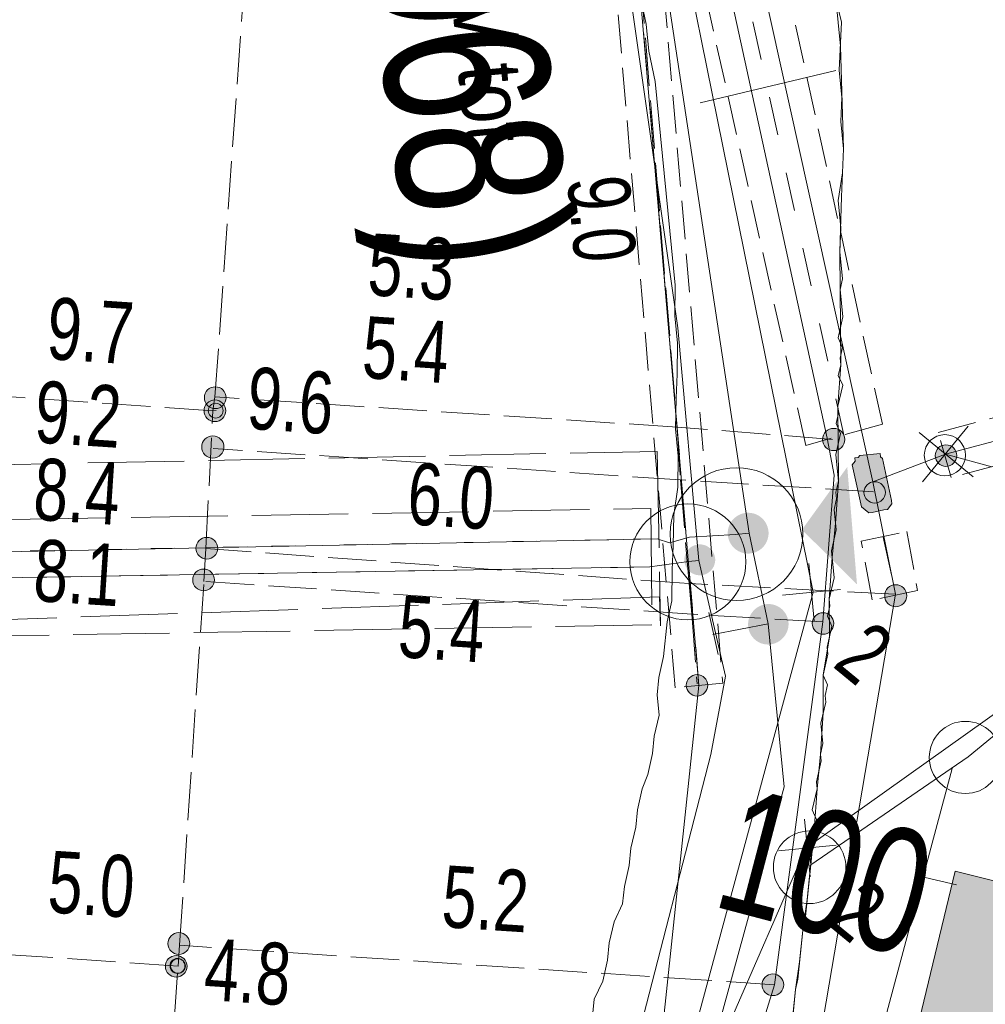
# Model space of a CAD drawing. Header units: metres. Extents: x -740 to 758, y -633 to 854.
# Tile 74 of 256: x -470.56 to -462.24, y -4.66 to 3.83. Entities that reach past the tile are written whole.
import ezdxf

# ---------------------------------------------------------------- set-up
doc = ezdxf.new("R2010")
doc.units = ezdxf.units.M
doc.header["$MEASUREMENT"] = 0
for name, pattern in [('208_208_208_416', [1.04, 0.208, -0.208, 0.208, -0.416]), ('333_125', [0.4576, 0.3328, -0.1248]), ('333_333', [0.6656, 0.3328, -0.3328]), ('416_125', [0.5408, 0.416, -0.1248]), ('416_416', [0.832, 0.416, -0.416]), ('832_208', [1.04, 0.832, -0.208])]:
    doc.linetypes.add(name, pattern=pattern)
for name, color, linetype in [('Gas.LOVION', 7, 'Continuous'), ('Grundkarte.LOVION', 7, 'Continuous'), ('Strom.LOVION', 7, 'Continuous'), ('StromBemass.LOVION', 7, 'Continuous'), ('Telko.LOVION', 7, 'Continuous'), ('Wasser.LOVION', 7, 'Continuous')]:
    doc.layers.add(name, color=color, linetype=linetype)
doc.styles.add('ERSTELLTER_STIL_1', font='arial.ttf')

msp = doc.modelspace()

# ---------------------------------------------------------------- hatches: boundary and pattern name
at = {"layer": 'Gas.LOVION', "linetype": 'Continuous', "lineweight": 13}
for points in [[(-463.4268, -0.0302), (-463.8173, -0.5708), (-463.3427, -1.0416)], [(-464.1455, -0.7123), (-464.1325, -0.6944), (-464.122, -0.675), (-464.1139, -0.6544), (-464.1084, -0.6329), (-464.1057, -0.611), (-464.1058, -0.5889), (-464.1087, -0.5669), (-464.1142, -0.5455), (-464.1224, -0.525), (-464.1332, -0.5056), (-464.1462, -0.4878), (-464.1614, -0.4717), (-464.1785, -0.4577), (-464.1972, -0.4459), (-464.2173, -0.4365), (-464.2383, -0.4297), (-464.2601, -0.4257), (-464.2821, -0.4243), (-464.3042, -0.4258), (-464.3259, -0.43), (-464.3469, -0.4369), (-464.3669, -0.4464), (-464.3856, -0.4583), (-464.4026, -0.4725), (-464.4177, -0.4886), (-464.4306, -0.5066), (-464.4412, -0.526), (-464.4493, -0.5466), (-464.4547, -0.568), (-464.4574, -0.59), (-464.4573, -0.6121), (-464.4545, -0.634), (-464.4489, -0.6555), (-464.4407, -0.676), (-464.43, -0.6953), (-464.4169, -0.7132), (-464.4017, -0.7293), (-464.3846, -0.7433), (-464.3659, -0.7551), (-464.3459, -0.7645), (-464.3248, -0.7712), (-464.3031, -0.7753), (-464.281, -0.7766), (-464.2589, -0.7752), (-464.2372, -0.771), (-464.2162, -0.7641), (-464.1962, -0.7546), (-464.1776, -0.7427), (-464.1606, -0.7285)], [(-464.1455, -0.7123), (-464.1325, -0.6944), (-464.122, -0.675), (-464.1139, -0.6544), (-464.1084, -0.6329), (-464.1057, -0.611), (-464.1058, -0.5889), (-464.1087, -0.5669), (-464.1142, -0.5455), (-464.1224, -0.525), (-464.1332, -0.5056), (-464.1462, -0.4878), (-464.1614, -0.4717), (-464.1785, -0.4577), (-464.1972, -0.4459), (-464.2173, -0.4365), (-464.2383, -0.4297), (-464.2601, -0.4257), (-464.2821, -0.4243), (-464.3042, -0.4258), (-464.3259, -0.43), (-464.3469, -0.4369), (-464.3669, -0.4464), (-464.3856, -0.4583), (-464.4026, -0.4725), (-464.4177, -0.4886), (-464.4306, -0.5066), (-464.4412, -0.526), (-464.4493, -0.5466), (-464.4547, -0.568), (-464.4574, -0.59), (-464.4573, -0.6121), (-464.4545, -0.634), (-464.4489, -0.6555), (-464.4407, -0.676), (-464.43, -0.6953), (-464.4169, -0.7132), (-464.4017, -0.7293), (-464.3846, -0.7433), (-464.3659, -0.7551), (-464.3459, -0.7645), (-464.3248, -0.7712), (-464.3031, -0.7753), (-464.281, -0.7766), (-464.2589, -0.7752), (-464.2372, -0.771), (-464.2162, -0.7641), (-464.1962, -0.7546), (-464.1776, -0.7427), (-464.1606, -0.7285)], [(-463.9758, -1.4978), (-463.9631, -1.4802), (-463.9527, -1.4611), (-463.9448, -1.4409), (-463.9394, -1.4198), (-463.9368, -1.3983), (-463.9368, -1.3766), (-463.9396, -1.355), (-463.9451, -1.334), (-463.9532, -1.3138), (-463.9637, -1.2948), (-463.9765, -1.2773), (-463.9914, -1.2615), (-464.0082, -1.2477), (-464.0266, -1.2362), (-464.0463, -1.227), (-464.0669, -1.2203), (-464.0883, -1.2163), (-464.11, -1.215), (-464.1316, -1.2165), (-464.1529, -1.2206), (-464.1736, -1.2274), (-464.1932, -1.2367), (-464.2115, -1.2484), (-464.2282, -1.2623), (-464.243, -1.2782), (-464.2557, -1.2958), (-464.2661, -1.3148), (-464.274, -1.3351), (-464.2794, -1.3561), (-464.282, -1.3777), (-464.282, -1.3994), (-464.2792, -1.4209), (-464.2737, -1.4419), (-464.2656, -1.4621), (-464.2551, -1.4811), (-464.2423, -1.4986), (-464.2274, -1.5144), (-464.2106, -1.5282), (-464.1922, -1.5398), (-464.1725, -1.549), (-464.1519, -1.5556), (-464.1305, -1.5596), (-464.1088, -1.5609), (-464.0872, -1.5595), (-464.0659, -1.5553), (-464.0452, -1.5486), (-464.0256, -1.5392), (-464.0073, -1.5276), (-463.9906, -1.5137)], [(-463.9724, -1.4945), (-463.9597, -1.4769), (-463.9493, -1.4578), (-463.9414, -1.4376), (-463.936, -1.4165), (-463.9334, -1.3949), (-463.9334, -1.3732), (-463.9362, -1.3516), (-463.9417, -1.3306), (-463.9498, -1.3104), (-463.9603, -1.2914), (-463.9732, -1.2738), (-463.9881, -1.258), (-464.0049, -1.2442), (-464.0233, -1.2326), (-464.043, -1.2234), (-464.0637, -1.2168), (-464.0851, -1.2128), (-464.1068, -1.2115), (-464.1285, -1.2129), (-464.1498, -1.2171), (-464.1705, -1.2238), (-464.1901, -1.2332), (-464.2084, -1.2449), (-464.2251, -1.2588), (-464.24, -1.2747), (-464.2527, -1.2923), (-464.2631, -1.3114), (-464.271, -1.3316), (-464.2764, -1.3527), (-464.279, -1.3743), (-464.279, -1.396), (-464.2762, -1.4176), (-464.2707, -1.4386), (-464.2626, -1.4588), (-464.2521, -1.4779), (-464.2393, -1.4954), (-464.2243, -1.5112), (-464.2075, -1.525), (-464.1891, -1.5366), (-464.1694, -1.5458), (-464.1487, -1.5525), (-464.1274, -1.5565), (-464.1057, -1.5578), (-464.084, -1.5563), (-464.0626, -1.5522), (-464.042, -1.5454), (-464.0223, -1.5361), (-464.004, -1.5244), (-463.9873, -1.5104)]]:
    msp.add_hatch(color=7, dxfattribs=at).paths.add_polyline_path(points)
at = {"layer": 'Grundkarte.LOVION', "linetype": 'Continuous', "lineweight": 18}
msp.add_hatch(color=254, dxfattribs=at).paths.add_polyline_path([(-463.1891, -6.391), (-457.8591, -7.7023), (-457.1327, -4.8531), (-462.4949, -3.5153)])
at = {"layer": 'Strom.LOVION', "linetype": 'Continuous', "lineweight": 13}
msp.add_hatch(color=7, dxfattribs=at).paths.add_polyline_path([(-463.3843, -0.0112), (-463.3046, -0.3729), (-463.2403, -0.4257), (-463.2111, -0.4228), (-463.11, -0.3982), (-463.0807, -0.3953), (-463.0411, -0.3471), (-463.044, -0.3178), (-463.1237, 0.0438), (-463.1398, 0.057), (-463.1426, 0.0863), (-463.3183, 0.0691), (-463.3315, 0.0531), (-463.3608, 0.0502), (-463.3579, 0.0209)])
at = {"layer": 'StromBemass.LOVION', "linetype": 'Continuous', "lineweight": 13}
for points in [[(-468.8045, 0.5082), (-468.7976, 0.5177), (-468.7919, 0.5281), (-468.7876, 0.5391), (-468.7847, 0.5506), (-468.7833, 0.5623), (-468.7833, 0.5741), (-468.7848, 0.5858), (-468.7878, 0.5972), (-468.7922, 0.6082), (-468.7979, 0.6185), (-468.8049, 0.6281), (-468.813, 0.6366), (-468.8221, 0.6441), (-468.8321, 0.6504), (-468.8428, 0.6554), (-468.8541, 0.659), (-468.8657, 0.6612), (-468.8775, 0.6619), (-468.8892, 0.6611), (-468.9008, 0.6589), (-468.9121, 0.6552), (-468.9227, 0.6502), (-468.9327, 0.6438), (-468.9418, 0.6362), (-468.9498, 0.6276), (-468.9567, 0.618), (-468.9624, 0.6077), (-468.9667, 0.5967), (-468.9696, 0.5852), (-468.971, 0.5735), (-468.971, 0.5617), (-468.9695, 0.55), (-468.9665, 0.5385), (-468.9621, 0.5276), (-468.9564, 0.5172), (-468.9494, 0.5077), (-468.9413, 0.4991), (-468.9322, 0.4916), (-468.9222, 0.4853), (-468.9115, 0.4803), (-468.9002, 0.4767), (-468.8886, 0.4745), (-468.8769, 0.4738), (-468.8651, 0.4746), (-468.8535, 0.4769), (-468.8423, 0.4806), (-468.8316, 0.4856), (-468.8216, 0.492), (-468.8126, 0.4995)], [(-468.808, 0.3959), (-468.8012, 0.4055), (-468.7955, 0.4158), (-468.7912, 0.4268), (-468.7883, 0.4382), (-468.7869, 0.4499), (-468.7869, 0.4617), (-468.7884, 0.4734), (-468.7914, 0.4848), (-468.7958, 0.4957), (-468.8015, 0.506), (-468.8084, 0.5155), (-468.8165, 0.5241), (-468.8256, 0.5316), (-468.8356, 0.5379), (-468.8463, 0.5428), (-468.8575, 0.5464), (-468.8691, 0.5486), (-468.8808, 0.5493), (-468.8926, 0.5485), (-468.9042, 0.5463), (-468.9154, 0.5426), (-468.926, 0.5376), (-468.9359, 0.5312), (-468.945, 0.5237), (-468.953, 0.5151), (-468.9599, 0.5055), (-468.9656, 0.4952), (-468.9699, 0.4842), (-468.9728, 0.4728), (-468.9742, 0.4611), (-468.9742, 0.4493), (-468.9726, 0.4376), (-468.9697, 0.4262), (-468.9653, 0.4153), (-468.9596, 0.405), (-468.9526, 0.3954), (-468.9445, 0.3869), (-468.9354, 0.3794), (-468.9255, 0.3731), (-468.9148, 0.3681), (-468.9036, 0.3645), (-468.892, 0.3624), (-468.8802, 0.3617), (-468.8685, 0.3624), (-468.8569, 0.3647), (-468.8457, 0.3684), (-468.8351, 0.3734), (-468.8251, 0.3798), (-468.8161, 0.3873)], [(-468.8242, 0.4158), (-468.8195, 0.4223), (-468.8157, 0.4294), (-468.8128, 0.4368), (-468.8108, 0.4446), (-468.8098, 0.4526), (-468.8098, 0.4606), (-468.8109, 0.4686), (-468.8129, 0.4763), (-468.8159, 0.4838), (-468.8198, 0.4908), (-468.8245, 0.4973), (-468.83, 0.5031), (-468.8362, 0.5082), (-468.843, 0.5125), (-468.8503, 0.5159), (-468.8579, 0.5184), (-468.8658, 0.5199), (-468.8738, 0.5203), (-468.8819, 0.5198), (-468.8897, 0.5183), (-468.8974, 0.5158), (-468.9046, 0.5123), (-468.9114, 0.508), (-468.9176, 0.5029), (-468.923, 0.497), (-468.9277, 0.4905), (-468.9316, 0.4834), (-468.9345, 0.476), (-468.9365, 0.4682), (-468.9375, 0.4602), (-468.9374, 0.4522), (-468.9364, 0.4442), (-468.9344, 0.4364), (-468.9314, 0.429), (-468.9275, 0.422), (-468.9228, 0.4155), (-468.9173, 0.4096), (-468.9111, 0.4045), (-468.9043, 0.4003), (-468.897, 0.3969), (-468.8893, 0.3944), (-468.8814, 0.3929), (-468.8734, 0.3925), (-468.8654, 0.393), (-468.8575, 0.3945), (-468.8499, 0.397), (-468.8427, 0.4005), (-468.8359, 0.4048), (-468.8297, 0.4099)], [(-468.8242, 0.4158), (-468.8195, 0.4223), (-468.8157, 0.4294), (-468.8128, 0.4368), (-468.8108, 0.4446), (-468.8098, 0.4526), (-468.8098, 0.4606), (-468.8109, 0.4686), (-468.8129, 0.4763), (-468.8159, 0.4838), (-468.8198, 0.4908), (-468.8245, 0.4973), (-468.83, 0.5031), (-468.8362, 0.5082), (-468.843, 0.5125), (-468.8503, 0.5159), (-468.8579, 0.5184), (-468.8658, 0.5199), (-468.8738, 0.5203), (-468.8819, 0.5198), (-468.8897, 0.5183), (-468.8974, 0.5158), (-468.9046, 0.5123), (-468.9114, 0.508), (-468.9176, 0.5029), (-468.923, 0.497), (-468.9277, 0.4905), (-468.9316, 0.4834), (-468.9345, 0.476), (-468.9365, 0.4682), (-468.9375, 0.4602), (-468.9374, 0.4522), (-468.9364, 0.4442), (-468.9344, 0.4364), (-468.9314, 0.429), (-468.9275, 0.422), (-468.9228, 0.4155), (-468.9173, 0.4096), (-468.9111, 0.4045), (-468.9043, 0.4003), (-468.897, 0.3969), (-468.8893, 0.3944), (-468.8814, 0.3929), (-468.8734, 0.3925), (-468.8654, 0.393), (-468.8575, 0.3945), (-468.8499, 0.397), (-468.8427, 0.4005), (-468.8359, 0.4048), (-468.8297, 0.4099)], [(-463.4696, 0.1464), (-463.4626, 0.1561), (-463.4568, 0.1667), (-463.4524, 0.1779), (-463.4495, 0.1896), (-463.448, 0.2015), (-463.448, 0.2135), (-463.4496, 0.2254), (-463.4526, 0.2371), (-463.4571, 0.2483), (-463.4629, 0.2588), (-463.47, 0.2685), (-463.4783, 0.2772), (-463.4875, 0.2849), (-463.4977, 0.2913), (-463.5086, 0.2964), (-463.5201, 0.3), (-463.5319, 0.3023), (-463.5439, 0.303), (-463.5559, 0.3022), (-463.5677, 0.2999), (-463.5791, 0.2961), (-463.59, 0.291), (-463.6001, 0.2845), (-463.6094, 0.2768), (-463.6176, 0.268), (-463.6246, 0.2583), (-463.6304, 0.2477), (-463.6348, 0.2365), (-463.6377, 0.2248), (-463.6392, 0.2129), (-463.6392, 0.2009), (-463.6376, 0.1889), (-463.6346, 0.1773), (-463.6301, 0.1661), (-463.6243, 0.1556), (-463.6172, 0.1459), (-463.6089, 0.1372), (-463.5996, 0.1295), (-463.5895, 0.1231), (-463.5786, 0.118), (-463.5671, 0.1144), (-463.5553, 0.1121), (-463.5433, 0.1114), (-463.5313, 0.1122), (-463.5195, 0.1145), (-463.508, 0.1183), (-463.4972, 0.1234), (-463.487, 0.1299), (-463.4778, 0.1376)], [(-468.8246, 0.0824), (-468.8176, 0.0921), (-468.8119, 0.1027), (-468.8075, 0.1138), (-468.8046, 0.1254), (-468.8031, 0.1373), (-468.8031, 0.1493), (-468.8047, 0.1612), (-468.8077, 0.1728), (-468.8121, 0.1839), (-468.818, 0.1944), (-468.825, 0.2041), (-468.8333, 0.2128), (-468.8425, 0.2204), (-468.8527, 0.2268), (-468.8635, 0.2319), (-468.8749, 0.2356), (-468.8867, 0.2378), (-468.8987, 0.2385), (-468.9107, 0.2377), (-468.9224, 0.2354), (-468.9338, 0.2317), (-468.9446, 0.2265), (-468.9547, 0.2201), (-468.964, 0.2124), (-468.9721, 0.2036), (-468.9791, 0.1939), (-468.9849, 0.1834), (-468.9893, 0.1722), (-468.9922, 0.1606), (-468.9937, 0.1487), (-468.9936, 0.1367), (-468.9921, 0.1248), (-468.9891, 0.1132), (-468.9846, 0.1021), (-468.9788, 0.0916), (-468.9717, 0.0819), (-468.9635, 0.0732), (-468.9542, 0.0656), (-468.9441, 0.0592), (-468.9332, 0.0542), (-468.9218, 0.0505), (-468.91, 0.0483), (-468.8981, 0.0476), (-468.8861, 0.0484), (-468.8744, 0.0507), (-468.863, 0.0544), (-468.8521, 0.0595), (-468.842, 0.066), (-468.8328, 0.0737)], [(-462.5034, 0.0091), (-462.4965, 0.0186), (-462.4909, 0.0289), (-462.4867, 0.0398), (-462.4838, 0.0511), (-462.4824, 0.0628), (-462.4824, 0.0745), (-462.4839, 0.0861), (-462.4868, 0.0974), (-462.4912, 0.1083), (-462.4969, 0.1185), (-462.5038, 0.1279), (-462.5118, 0.1364), (-462.5209, 0.1439), (-462.5308, 0.1501), (-462.5414, 0.1551), (-462.5525, 0.1586), (-462.564, 0.1608), (-462.5757, 0.1615), (-462.5874, 0.1607), (-462.5988, 0.1585), (-462.61, 0.1548), (-462.6205, 0.1498), (-462.6304, 0.1435), (-462.6394, 0.136), (-462.6474, 0.1275), (-462.6542, 0.118), (-462.6598, 0.1077), (-462.6641, 0.0968), (-462.667, 0.0855), (-462.6684, 0.0739), (-462.6684, 0.0622), (-462.6669, 0.0505), (-462.6639, 0.0392), (-462.6596, 0.0284), (-462.6539, 0.0181), (-462.647, 0.0087), (-462.639, 0.0002), (-462.6299, -0.0073), (-462.62, -0.0135), (-462.6094, -0.0184), (-462.5983, -0.022), (-462.5868, -0.0242), (-462.5751, -0.0249), (-462.5634, -0.0241), (-462.5519, -0.0219), (-462.5408, -0.0182), (-462.5302, -0.0132), (-462.5204, -0.0069), (-462.5114, 0.0006)], [(-463.1184, -0.3075), (-463.1116, -0.2981), (-463.1061, -0.2879), (-463.1018, -0.2771), (-463.099, -0.2658), (-463.0976, -0.2543), (-463.0976, -0.2427), (-463.0991, -0.2311), (-463.102, -0.2199), (-463.1063, -0.2091), (-463.1119, -0.1989), (-463.1188, -0.1896), (-463.1268, -0.1811), (-463.1358, -0.1738), (-463.1456, -0.1676), (-463.1561, -0.1626), (-463.1672, -0.1591), (-463.1786, -0.157), (-463.1902, -0.1563), (-463.2018, -0.157), (-463.2132, -0.1592), (-463.2242, -0.1629), (-463.2347, -0.1678), (-463.2445, -0.1741), (-463.2534, -0.1815), (-463.2614, -0.19), (-463.2682, -0.1995), (-463.2737, -0.2096), (-463.278, -0.2205), (-463.2808, -0.2317), (-463.2822, -0.2433), (-463.2822, -0.2549), (-463.2807, -0.2664), (-463.2778, -0.2776), (-463.2735, -0.2884), (-463.2678, -0.2986), (-463.261, -0.308), (-463.253, -0.3164), (-463.244, -0.3238), (-463.2342, -0.33), (-463.2237, -0.3349), (-463.2126, -0.3384), (-463.2012, -0.3406), (-463.1896, -0.3413), (-463.178, -0.3405), (-463.1666, -0.3383), (-463.1556, -0.3347), (-463.1451, -0.3297), (-463.1353, -0.3234), (-463.1264, -0.316)], [(-468.8774, -0.7903), (-468.8705, -0.7808), (-468.8649, -0.7704), (-468.8606, -0.7594), (-468.8577, -0.748), (-468.8562, -0.7363), (-468.8563, -0.7245), (-468.8578, -0.7128), (-468.8607, -0.7014), (-468.8651, -0.6905), (-468.8708, -0.6802), (-468.8778, -0.6706), (-468.8859, -0.6621), (-468.895, -0.6546), (-468.905, -0.6483), (-468.9157, -0.6433), (-468.9269, -0.6397), (-468.9385, -0.6375), (-468.9503, -0.6368), (-468.962, -0.6376), (-468.9736, -0.6398), (-468.9848, -0.6435), (-468.9954, -0.6486), (-469.0054, -0.6549), (-469.0144, -0.6625), (-469.0225, -0.6711), (-469.0294, -0.6807), (-469.035, -0.691), (-469.0393, -0.702), (-469.0422, -0.7134), (-469.0437, -0.7251), (-469.0436, -0.7369), (-469.0421, -0.7486), (-469.0392, -0.76), (-469.0348, -0.771), (-469.0291, -0.7813), (-469.0221, -0.7908), (-469.014, -0.7994), (-469.0049, -0.8069), (-468.9949, -0.8131), (-468.9842, -0.8181), (-468.973, -0.8217), (-468.9614, -0.8239), (-468.9496, -0.8246), (-468.9379, -0.8238), (-468.9263, -0.8216), (-468.9151, -0.8179), (-468.9045, -0.8128), (-468.8945, -0.8065), (-468.8855, -0.799)], [(-468.9051, -1.0635), (-468.8982, -1.0539), (-468.8926, -1.0436), (-468.8883, -1.0326), (-468.8854, -1.0212), (-468.8839, -1.0095), (-468.884, -0.9977), (-468.8855, -0.986), (-468.8884, -0.9746), (-468.8928, -0.9637), (-468.8985, -0.9534), (-468.9055, -0.9438), (-468.9136, -0.9353), (-468.9227, -0.9278), (-468.9326, -0.9215), (-468.9433, -0.9165), (-468.9545, -0.9129), (-468.9661, -0.9108), (-468.9779, -0.9101), (-468.9896, -0.9108), (-469.0012, -0.9131), (-469.0124, -0.9168), (-469.023, -0.9218), (-469.033, -0.9282), (-469.042, -0.9357), (-469.0501, -0.9443), (-469.057, -0.9539), (-469.0626, -0.9642), (-469.0669, -0.9752), (-469.0698, -0.9866), (-469.0712, -0.9983), (-469.0712, -1.0101), (-469.0697, -1.0218), (-469.0667, -1.0332), (-469.0624, -1.0441), (-469.0566, -1.0544), (-469.0497, -1.0639), (-469.0416, -1.0725), (-469.0325, -1.08), (-469.0225, -1.0863), (-469.0118, -1.0912), (-469.0006, -1.0948), (-468.989, -1.097), (-468.9773, -1.0977), (-468.9655, -1.0969), (-468.954, -1.0947), (-468.9428, -1.091), (-468.9321, -1.086), (-468.9222, -1.0796), (-468.9131, -1.0721)], [(-462.9356, -1.2001), (-462.9286, -1.1904), (-462.9229, -1.18), (-462.9186, -1.1689), (-462.9157, -1.1574), (-462.9142, -1.1456), (-462.9142, -1.1337), (-462.9158, -1.1219), (-462.9188, -1.1104), (-462.9232, -1.0994), (-462.9289, -1.089), (-462.936, -1.0794), (-462.9441, -1.0707), (-462.9533, -1.0632), (-462.9634, -1.0568), (-462.9742, -1.0518), (-462.9855, -1.0482), (-462.9972, -1.046), (-463.009, -1.0453), (-463.0209, -1.046), (-463.0326, -1.0483), (-463.0439, -1.052), (-463.0546, -1.0571), (-463.0647, -1.0635), (-463.0738, -1.0711), (-463.0819, -1.0798), (-463.0889, -1.0895), (-463.0946, -1.0999), (-463.0989, -1.111), (-463.1018, -1.1225), (-463.1033, -1.1343), (-463.1032, -1.1462), (-463.1017, -1.158), (-463.0987, -1.1695), (-463.0943, -1.1806), (-463.0885, -1.191), (-463.0815, -1.2006), (-463.0734, -1.2092), (-463.0642, -1.2168), (-463.0541, -1.2231), (-463.0433, -1.2281), (-463.032, -1.2318), (-463.0203, -1.234), (-463.0084, -1.2347), (-462.9966, -1.2339), (-462.9849, -1.2316), (-462.9736, -1.2279), (-462.9629, -1.2228), (-462.9528, -1.2164), (-462.9437, -1.2088)], [(-463.5636, -1.4382), (-463.5568, -1.4287), (-463.5512, -1.4185), (-463.5469, -1.4077), (-463.5441, -1.3964), (-463.5427, -1.3848), (-463.5427, -1.3732), (-463.5442, -1.3616), (-463.5471, -1.3504), (-463.5515, -1.3396), (-463.5571, -1.3294), (-463.564, -1.32), (-463.572, -1.3115), (-463.5809, -1.3042), (-463.5908, -1.298), (-463.6013, -1.293), (-463.6124, -1.2895), (-463.6239, -1.2873), (-463.6355, -1.2866), (-463.6471, -1.2874), (-463.6585, -1.2896), (-463.6696, -1.2932), (-463.6801, -1.2982), (-463.6899, -1.3045), (-463.6988, -1.312), (-463.7068, -1.3205), (-463.7136, -1.3299), (-463.7192, -1.3401), (-463.7234, -1.351), (-463.7263, -1.3622), (-463.7277, -1.3738), (-463.7277, -1.3854), (-463.7262, -1.397), (-463.7232, -1.4082), (-463.7189, -1.419), (-463.7133, -1.4292), (-463.7064, -1.4386), (-463.6984, -1.4471), (-463.6894, -1.4545), (-463.6796, -1.4607), (-463.669, -1.4656), (-463.6579, -1.4691), (-463.6465, -1.4713), (-463.6349, -1.472), (-463.6233, -1.4712), (-463.6118, -1.469), (-463.6008, -1.4654), (-463.5903, -1.4604), (-463.5805, -1.4541), (-463.5715, -1.4467)], [(-464.6506, -1.9713), (-464.6438, -1.9619), (-464.6382, -1.9516), (-464.6339, -1.9408), (-464.6311, -1.9295), (-464.6297, -1.918), (-464.6297, -1.9063), (-464.6312, -1.8948), (-464.6341, -1.8835), (-464.6385, -1.8727), (-464.6441, -1.8625), (-464.651, -1.8531), (-464.659, -1.8446), (-464.668, -1.8372), (-464.6778, -1.831), (-464.6884, -1.8261), (-464.6995, -1.8225), (-464.7109, -1.8204), (-464.7225, -1.8197), (-464.7342, -1.8205), (-464.7456, -1.8227), (-464.7567, -1.8263), (-464.7672, -1.8313), (-464.777, -1.8376), (-464.7859, -1.845), (-464.7939, -1.8535), (-464.8007, -1.863), (-464.8063, -1.8732), (-464.8105, -1.8841), (-464.8134, -1.8953), (-464.8148, -1.9069), (-464.8148, -1.9185), (-464.8133, -1.9301), (-464.8103, -1.9414), (-464.806, -1.9522), (-464.8004, -1.9624), (-464.7935, -1.9718), (-464.7855, -1.9802), (-464.7765, -1.9876), (-464.7667, -1.9938), (-464.7561, -1.9988), (-464.745, -2.0023), (-464.7336, -2.0045), (-464.7219, -2.0052), (-464.7103, -2.0044), (-464.6989, -2.0022), (-464.6878, -1.9985), (-464.6773, -1.9936), (-464.6675, -1.9873), (-464.6585, -1.9798)], [(-469.1186, -4.1996), (-469.1116, -4.19), (-469.1059, -4.1796), (-469.1016, -4.1686), (-469.0987, -4.1571), (-469.0973, -4.1453), (-469.0973, -4.1334), (-469.0988, -4.1217), (-469.1018, -4.1102), (-469.1062, -4.0992), (-469.1119, -4.0888), (-469.1189, -4.0792), (-469.1271, -4.0706), (-469.1363, -4.0631), (-469.1463, -4.0568), (-469.157, -4.0518), (-469.1683, -4.0481), (-469.18, -4.046), (-469.1918, -4.0452), (-469.2036, -4.046), (-469.2153, -4.0483), (-469.2265, -4.052), (-469.2373, -4.0571), (-469.2473, -4.0635), (-469.2564, -4.071), (-469.2645, -4.0797), (-469.2714, -4.0893), (-469.2771, -4.0997), (-469.2814, -4.1108), (-469.2843, -4.1223), (-469.2858, -4.134), (-469.2857, -4.1459), (-469.2842, -4.1577), (-469.2812, -4.1691), (-469.2768, -4.1801), (-469.2711, -4.1905), (-469.2641, -4.2001), (-469.2559, -4.2087), (-469.2468, -4.2162), (-469.2367, -4.2226), (-469.226, -4.2276), (-469.2147, -4.2312), (-469.203, -4.2334), (-469.1912, -4.2341), (-469.1794, -4.2333), (-469.1677, -4.231), (-469.1565, -4.2273), (-469.1458, -4.2223), (-469.1358, -4.2159), (-469.1266, -4.2083)], [(-469.1423, -4.3949), (-469.1355, -4.3854), (-469.1298, -4.3751), (-469.1256, -4.3642), (-469.1227, -4.3529), (-469.1213, -4.3413), (-469.1213, -4.3295), (-469.1228, -4.3179), (-469.1258, -4.3066), (-469.1301, -4.2957), (-469.1358, -4.2855), (-469.1427, -4.2761), (-469.1507, -4.2675), (-469.1598, -4.2601), (-469.1697, -4.2539), (-469.1803, -4.2489), (-469.1914, -4.2453), (-469.2029, -4.2432), (-469.2146, -4.2425), (-469.2263, -4.2433), (-469.2378, -4.2455), (-469.2489, -4.2491), (-469.2595, -4.2542), (-469.2693, -4.2605), (-469.2783, -4.268), (-469.2863, -4.2765), (-469.2932, -4.286), (-469.2988, -4.2963), (-469.303, -4.3072), (-469.3059, -4.3185), (-469.3073, -4.3301), (-469.3073, -4.3418), (-469.3058, -4.3535), (-469.3029, -4.3648), (-469.2985, -4.3757), (-469.2928, -4.3859), (-469.2859, -4.3953), (-469.2779, -4.4038), (-469.2689, -4.4113), (-469.2589, -4.4175), (-469.2483, -4.4225), (-469.2372, -4.4261), (-469.2257, -4.4282), (-469.214, -4.4289), (-469.2023, -4.4281), (-469.1908, -4.4259), (-469.1797, -4.4222), (-469.1691, -4.4172), (-469.1593, -4.4109), (-469.1503, -4.4034)], [(-469.1541, -4.3726), (-469.1494, -4.3661), (-469.1455, -4.359), (-469.1426, -4.3516), (-469.1406, -4.3438), (-469.1397, -4.3358), (-469.1397, -4.3278), (-469.1407, -4.3198), (-469.1427, -4.312), (-469.1457, -4.3046), (-469.1496, -4.2976), (-469.1544, -4.2911), (-469.1599, -4.2852), (-469.1661, -4.2802), (-469.1729, -4.2759), (-469.1801, -4.2725), (-469.1878, -4.27), (-469.1957, -4.2685), (-469.2037, -4.2681), (-469.2117, -4.2686), (-469.2196, -4.2701), (-469.2272, -4.2726), (-469.2345, -4.2761), (-469.2412, -4.2804), (-469.2474, -4.2855), (-469.2529, -4.2914), (-469.2576, -4.2979), (-469.2614, -4.305), (-469.2643, -4.3124), (-469.2663, -4.3202), (-469.2673, -4.3282), (-469.2673, -4.3362), (-469.2662, -4.3442), (-469.2642, -4.3519), (-469.2612, -4.3594), (-469.2573, -4.3664), (-469.2526, -4.3729), (-469.2471, -4.3787), (-469.2409, -4.3838), (-469.2341, -4.3881), (-469.2268, -4.3915), (-469.2192, -4.394), (-469.2113, -4.3954), (-469.2033, -4.3959), (-469.1953, -4.3954), (-469.1874, -4.3939), (-469.1798, -4.3914), (-469.1725, -4.3879), (-469.1657, -4.3836), (-469.1596, -4.3785)], [(-469.1495, -4.3742), (-469.1448, -4.3677), (-469.141, -4.3607), (-469.1381, -4.3533), (-469.1361, -4.3456), (-469.1351, -4.3377), (-469.1352, -4.3297), (-469.1362, -4.3218), (-469.1382, -4.3141), (-469.1412, -4.3066), (-469.145, -4.2997), (-469.1497, -4.2932), (-469.1552, -4.2874), (-469.1614, -4.2824), (-469.1681, -4.2781), (-469.1754, -4.2747), (-469.183, -4.2723), (-469.1908, -4.2708), (-469.1988, -4.2704), (-469.2067, -4.2709), (-469.2146, -4.2724), (-469.2221, -4.2749), (-469.2293, -4.2783), (-469.2361, -4.2826), (-469.2422, -4.2877), (-469.2476, -4.2935), (-469.2523, -4.3), (-469.2561, -4.307), (-469.259, -4.3144), (-469.261, -4.3222), (-469.262, -4.3301), (-469.2619, -4.3381), (-469.2609, -4.346), (-469.2589, -4.3537), (-469.256, -4.3611), (-469.2521, -4.3681), (-469.2474, -4.3745), (-469.2419, -4.3803), (-469.2357, -4.3854), (-469.229, -4.3896), (-469.2218, -4.393), (-469.2142, -4.3955), (-469.2063, -4.3969), (-469.1984, -4.3974), (-469.1904, -4.3969), (-469.1826, -4.3954), (-469.175, -4.3929), (-469.1678, -4.3894), (-469.1611, -4.3852), (-469.1549, -4.38)], [(-463.9962, -4.5539), (-463.9894, -4.5444), (-463.9837, -4.5341), (-463.9795, -4.5232), (-463.9766, -4.5119), (-463.9752, -4.5003), (-463.9752, -4.4885), (-463.9767, -4.4769), (-463.9797, -4.4656), (-463.984, -4.4547), (-463.9897, -4.4445), (-463.9966, -4.435), (-464.0046, -4.4265), (-464.0137, -4.4191), (-464.0236, -4.4128), (-464.0342, -4.4079), (-464.0454, -4.4043), (-464.0569, -4.4021), (-464.0686, -4.4014), (-464.0803, -4.4022), (-464.0918, -4.4044), (-464.1029, -4.4081), (-464.1135, -4.4131), (-464.1233, -4.4194), (-464.1323, -4.4269), (-464.1403, -4.4355), (-464.1472, -4.445), (-464.1528, -4.4553), (-464.1571, -4.4662), (-464.16, -4.4775), (-464.1614, -4.4891), (-464.1613, -4.5009), (-464.1598, -4.5125), (-464.1569, -4.5238), (-464.1525, -4.5347), (-464.1469, -4.5449), (-464.14, -4.5544), (-464.1319, -4.5629), (-464.1229, -4.5703), (-464.1129, -4.5766), (-464.1023, -4.5815), (-464.0912, -4.5851), (-464.0797, -4.5873), (-464.068, -4.588), (-464.0563, -4.5872), (-464.0448, -4.585), (-464.0337, -4.5813), (-464.0231, -4.5763), (-464.0132, -4.57), (-464.0042, -4.5625)]]:
    msp.add_hatch(color=7, dxfattribs=at).paths.add_polyline_path(points)
at = {"layer": 'Wasser.LOVION', "linetype": 'Continuous', "lineweight": 13}
msp.add_hatch(color=7, dxfattribs=at).paths.add_polyline_path([(-464.5958, -0.915), (-464.586, -0.9014), (-464.578, -0.8867), (-464.5719, -0.8711), (-464.5678, -0.8549), (-464.5657, -0.8383), (-464.5658, -0.8216), (-464.5679, -0.805), (-464.5722, -0.7888), (-464.5784, -0.7732), (-464.5865, -0.7586), (-464.5964, -0.7451), (-464.6079, -0.7329), (-464.6208, -0.7223), (-464.6349, -0.7134), (-464.6501, -0.7063), (-464.666, -0.7012), (-464.6825, -0.6981), (-464.6992, -0.6971), (-464.7159, -0.6982), (-464.7323, -0.7014), (-464.7482, -0.7066), (-464.7633, -0.7138), (-464.7774, -0.7228), (-464.7903, -0.7335), (-464.8017, -0.7458), (-464.8115, -0.7593), (-464.8195, -0.774), (-464.8256, -0.7896), (-464.8298, -0.8058), (-464.8318, -0.8224), (-464.8317, -0.8392), (-464.8296, -0.8558), (-464.8254, -0.872), (-464.8192, -0.8875), (-464.8111, -0.9021), (-464.8012, -0.9157), (-464.7897, -0.9278), (-464.7768, -0.9384), (-464.7626, -0.9474), (-464.7474, -0.9544), (-464.7315, -0.9596), (-464.715, -0.9626), (-464.6983, -0.9636), (-464.6816, -0.9625), (-464.6652, -0.9593), (-464.6493, -0.9541), (-464.6342, -0.947), (-464.6201, -0.9379), (-464.6072, -0.9272)])
msp.add_hatch(color=7, dxfattribs=at).paths.add_polyline_path([(-464.5958, -0.915), (-464.586, -0.9014), (-464.578, -0.8867), (-464.5719, -0.8711), (-464.5678, -0.8549), (-464.5657, -0.8383), (-464.5658, -0.8216), (-464.5679, -0.805), (-464.5722, -0.7888), (-464.5784, -0.7732), (-464.5865, -0.7586), (-464.5964, -0.7451), (-464.6079, -0.7329), (-464.6208, -0.7223), (-464.6349, -0.7134), (-464.6501, -0.7063), (-464.666, -0.7012), (-464.6825, -0.6981), (-464.6992, -0.6971), (-464.7159, -0.6982), (-464.7323, -0.7014), (-464.7482, -0.7066), (-464.7633, -0.7138), (-464.7774, -0.7228), (-464.7903, -0.7335), (-464.8017, -0.7458), (-464.8115, -0.7593), (-464.8195, -0.774), (-464.8256, -0.7896), (-464.8298, -0.8058), (-464.8318, -0.8224), (-464.8317, -0.8392), (-464.8296, -0.8558), (-464.8254, -0.872), (-464.8192, -0.8875), (-464.8111, -0.9021), (-464.8012, -0.9157), (-464.7897, -0.9278), (-464.7768, -0.9384), (-464.7626, -0.9474), (-464.7474, -0.9544), (-464.7315, -0.9596), (-464.715, -0.9626), (-464.6983, -0.9636), (-464.6816, -0.9625), (-464.6652, -0.9593), (-464.6493, -0.9541), (-464.6342, -0.947), (-464.6201, -0.9379), (-464.6072, -0.9272)])

# ---------------------------------------------------------------- linework, layer by layer
at = {"layer": 'Gas.LOVION', "color": 5, "linetype": 'Continuous', "lineweight": 18}
for points in [[(-497.5159, -140.6355), (-496.321, -133.0558), (-494.8319, -124.1025), (-492.3808, -110.9322), (-489.7196, -100.0614), (-485.9934, -84.062), (-482.8783, -73.7528), (-479.4638, -62.4242), (-476.4368, -50.9117), (-476.1075, -49.5939), (-475.7715, -46.5315), (-470.5294, -26.6894), (-463.97, -2.7876), (-464.1074, -1.3824), (-464.2725, -0.6005), (-467.443, 20.3402), (-469.3678, 30.8069), (-470.1313, 34.9883), (-470.2546, 35.4935)], [(-464.2725, -0.6005), (-464.3896, -0.612), (-464.7862, -0.636), (-464.959, -0.6824), (-465.0658, -0.6485), (-483.1041, -1.0082), (-483.1758, -1.03)]]:
    msp.add_lwpolyline(points, dxfattribs=at)
at = {"layer": 'Gas.LOVION', "color": 7, "linetype": '832_208', "lineweight": 13}
msp.add_lwpolyline([(-465.0464, -1.1491), (-482.4252, -1.7546), (-482.4541, -0.2501), (-465.0656, 0.1052), (-465.0367, -1.3993)], close=True, dxfattribs=at)
at = {"layer": 'Gas.LOVION', "color": 252, "linetype": '208_208_208_416', "lineweight": 18}
msp.add_lwpolyline([(-465.0658, -0.6485), (-482.4411, -0.9877), (-483.1041, -1.0082), (-483.1758, -1.03)], dxfattribs=at)
at = {"layer": 'Gas.LOVION', "color": 7, "linetype": 'Continuous', "lineweight": 13}
for points in [[(-464.5397, -1.6463), (-464.6194, -1.2847)], [(-464.1074, -1.3824), (-464.5861, -1.4735)]]:
    msp.add_lwpolyline(points, dxfattribs=at)
msp.add_circle((-464.3814, -0.6081), 0.5725, dxfattribs=at)
at = {"layer": 'Grundkarte.LOVION', "color": 8, "linetype": 'Continuous', "lineweight": 18}
for points in [[(-465.6237, -4.767), (-465.6087, -4.6178), (-465.5352, -4.4628), (-465.4938, -4.2814), (-465.4789, -4.1322), (-465.4375, -3.9508), (-465.364, -3.7958), (-465.349, -3.6466), (-465.3076, -3.4652), (-465.2927, -3.3159), (-465.2513, -3.1346), (-465.2363, -2.9853), (-465.1949, -2.8039), (-465.1478, -2.6811), (-465.1065, -2.4997), (-465.0915, -2.3505), (-465.0501, -2.1691), (-465.0673, -1.9935), (-465.0523, -1.8442), (-465.011, -1.6628), (-464.981, -1.3643), (-464.9397, -1.183), (-464.9361, -0.9166), (-464.9269, -0.7088), (-464.9234, -0.4425), (-464.8877, -0.2025), (-464.8842, 0.0638), (-464.9071, 0.298), (-464.9036, 0.5644), (-464.8944, 0.7722), (-464.8908, 1.0385), (-464.9137, 1.2727), (-464.9102, 1.5391), (-465.082, 3.2956), (-465.137, 3.5562), (-465.1599, 3.7904), (-465.2149, 4.0511)], [(-463.5262, 4.0093), (-463.4769, 3.8072), (-463.4953, 3.3916), (-463.4724, 3.1574), (-463.4817, 2.9496), (-463.4588, 2.7154), (-463.468, 2.5076), (-463.5037, 2.2677), (-463.4808, 2.0335), (-463.49, 1.8257), (-463.4671, 1.5915), (-463.4878, 1.5008), (-463.4649, 1.2666), (-463.5063, 1.0852), (-463.4684, 1.0002), (-463.4891, 0.9095), (-463.4834, 0.851), (-463.5041, 0.7603), (-463.4662, 0.6753), (-463.5076, 0.494), (-463.5019, 0.4354), (-463.5226, 0.3447), (-463.4847, 0.2597), (-463.5261, 0.0784), (-463.5032, -0.1558), (-463.5239, -0.2465), (-463.5181, -0.3051), (-463.5388, -0.3958), (-463.5216, -0.5714), (-463.563, -0.7528), (-463.5401, -0.987), (-463.5815, -1.1684), (-463.5758, -1.227), (-463.5965, -1.3176), (-463.5586, -1.4026), (-463.6, -1.584), (-463.5943, -1.6425), (-463.6356, -1.8239), (-463.5978, -1.9089), (-463.6185, -1.9996), (-463.6127, -2.0581), (-463.6541, -2.2395), (-463.6369, -2.4152), (-463.6576, -2.5059), (-463.6519, -2.5644), (-463.6933, -2.7458), (-463.6876, -2.8043), (-463.7289, -2.9857), (-463.6911, -3.0707), (-463.7118, -3.1614), (-463.706, -3.2199), (-463.7474, -3.4013), (-463.7417, -3.4599), (-463.7866, -3.9076), (-463.8073, -3.9983), (-463.8522, -4.446), (-463.8729, -4.5367), (-463.9177, -4.9844)], [(-463.5262, 4.0093), (-463.4861, 3.5994), (-463.4588, 2.7154), (-463.4773, 2.2998), (-463.49, 1.8257), (-463.4834, 0.851), (-463.5076, 0.494), (-463.5032, -0.1558), (-463.5274, -0.5129), (-463.5573, -0.8114), (-463.5815, -1.1684), (-463.5793, -1.4933), (-463.6356, -1.8239), (-463.6334, -2.1488), (-463.6576, -2.5059), (-463.6876, -2.8043), (-463.7118, -3.1614), (-463.7716, -3.7584), (-463.8073, -3.9983), (-463.8372, -4.2968), (-463.8729, -4.5367), (-463.9028, -4.8352)], [(-460.2233, -0.7514), (-462.3844, -2.5292), (-463.7417, -3.4599), (-463.7118, -3.1614), (-463.6876, -2.8043), (-463.6576, -2.5059), (-463.6334, -2.1488), (-463.6356, -1.8239), (-463.5793, -1.4933), (-463.5815, -1.1684), (-463.5573, -0.8114), (-463.5274, -0.5129), (-463.5032, -0.1558), (-463.5076, 0.494), (-463.4834, 0.851), (-463.49, 1.8257), (-463.4773, 2.2998), (-463.4588, 2.7154), (-463.4861, 3.5994), (-463.5262, 4.0093)], [(-452.2, 2.1315), (-457.928, 0.8621), (-460.2233, -0.7514), (-462.3844, -2.5292)], [(-463.9028, -4.8352), (-463.8729, -4.5367), (-463.8372, -4.2968), (-463.8073, -3.9983), (-463.7716, -3.7584), (-463.7417, -3.4599), (-462.3844, -2.5292), (-460.2233, -0.7514)], [(-462.5222, -2.6313), (-464.3196, -9.3389)], [(-462.4835, -3.6324), (-462.7555, -3.5703)]]:
    msp.add_lwpolyline(points, dxfattribs=at)
at = {"layer": 'Grundkarte.LOVION', "color": 253, "linetype": 'Continuous', "lineweight": 18}
for points in [[(-460.2233, -0.7514), (-462.3844, -2.5292), (-463.7417, -3.4599), (-463.7118, -3.1614), (-463.6876, -2.8043), (-463.6576, -2.5059), (-463.6334, -2.1488), (-463.6356, -1.8239), (-463.5793, -1.4933), (-463.5815, -1.1684), (-463.5573, -0.8114), (-463.5274, -0.5129), (-463.5032, -0.1558), (-463.5076, 0.494), (-463.4834, 0.851), (-463.49, 1.8257), (-463.4773, 2.2998), (-463.4588, 2.7154), (-463.4861, 3.5994), (-463.5262, 4.0093)], [(-463.9028, -4.8352), (-463.8729, -4.5367), (-463.8372, -4.2968), (-463.8073, -3.9983), (-463.7716, -3.7584), (-463.7417, -3.4599), (-462.3844, -2.5292), (-460.2233, -0.7514)]]:
    msp.add_lwpolyline(points, dxfattribs=at)
at = {"layer": 'Grundkarte.LOVION', "color": 8, "linetype": 'Continuous', "lineweight": 18}
msp.add_lwpolyline([(-463.1891, -6.391), (-462.4949, -3.5153), (-457.1327, -4.8531), (-457.8591, -7.7023)], close=True, dxfattribs=at)
at = {"layer": 'Grundkarte.LOVION', "color": 9, "linetype": 'Continuous', "lineweight": 18}
for centre, radius in [((-462.4082, -2.5344), 0.3111), ((-463.7514, -3.4815), 0.3128)]:
    msp.add_circle(centre, radius, dxfattribs=at)
at = {"layer": 'Strom.LOVION', "color": 1, "linetype": 'Continuous', "lineweight": 18}
msp.add_lwpolyline([(-475.2437, -45.4307), (-474.2959, -41.0672), (-473.7615, -38.9756), (-473.0988, -35.7779), (-467.0382, -13.7277), (-465.17, -6.0822), (-465.0285, -4.96), (-464.7056, -1.9138), (-465.4845, 7.2611), (-465.3808, 8.4682), (-466.9267, 14.9081), (-467.2283, 16.179), (-467.092, 16.9017), (-466.7905, 17.5962), (-467.8914, 22.0549), (-469.1865, 26.0809), (-469.0521, 28.6359), (-472.0509, 41.1699), (-471.9697, 42.1532), (-476.5739, 62.0375), (-480.4328, 78.0785), (-482.2811, 84.74), (-487.9038, 107.9384), (-492.4394, 124.401)], dxfattribs=at)
at = {"layer": 'Strom.LOVION', "color": 5, "linetype": 'Continuous', "lineweight": 18}
for points in [[(-472.0562, -34.804), (-469.3436, -25.2139), (-466.4689, -14.411), (-466.3963, -13.3399), (-465.9084, -11.0755), (-465.6302, -9.6887), (-464.3461, -5.4401), (-464.0542, -4.4953), (-463.6361, -1.3659), (-463.5382, -0.1002), (-463.5989, 0.219), (-465.1246, 7.2076), (-465.8726, 9.1147), (-468.5474, 20.6017), (-469.2113, 23.4628), (-468.3933, 28.0944), (-468.6753, 29.6185), (-468.2863, 30.7796), (-468.4136, 31.4765), (-470.0638, 38.3791), (-470.6998, 40.6518), (-470.6267, 41.2648), (-462.9664, 43.4768)], [(-463.2075, -0.1565), (-462.5806, 0.0821), (-457.7263, 1.3695), (-449.6695, 2.8518), (-441.3087, 3.4919), (-440.6939, 3.552), (-440.5569, 2.6049)]]:
    msp.add_lwpolyline(points, dxfattribs=at)
at = {"layer": 'Strom.LOVION', "color": 150, "linetype": 'Continuous', "lineweight": 18}
msp.add_lwpolyline([(-467.7063, 29.6837), (-468.0094, 29.6097), (-466.4367, 22.744), (-466.8932, 22.123), (-466.439, 20.3497), (-465.818, 17.9277), (-466.7114, 16.9389), (-467.0152, 16.5693), (-466.6396, 14.9952), (-464.9551, 7.7414), (-463.2075, -0.1565), (-463.0092, -1.1272), (-463.798, -5.756), (-465.3013, -9.8782), (-465.8335, -12.2947)], dxfattribs=at)
at = {"layer": 'Strom.LOVION', "color": 7, "linetype": '333_125', "lineweight": 13}
for points in [[(-465.3398, 7.1422), (-464.6515, 7.3573), (-463.123, 0.3394), (-463.7849, 0.1565)], [(-465.6894, 7.2411), (-465.2795, 7.2811), (-464.5007, -1.8937), (-464.9106, -1.9338)], [(-441.8132, 3.6643), (-441.8024, 3.2516), (-449.6363, 2.663), (-457.6931, 1.1807), (-462.5313, -0.1199), (-462.6432, 0.2681), (-457.7596, 1.5584), (-449.6895, 3.0568)], [(-462.8203, -1.094), (-463.2113, -1.1765), (-463.3053, -0.6685), (-462.9143, -0.5859)]]:
    msp.add_lwpolyline(points, close=True, dxfattribs=at)
at = {"layer": 'Strom.LOVION', "color": 9, "linetype": '333_333', "lineweight": 18}
for points in [[(-464.7056, -1.9138), (-465.4845, 7.2611)], [(-463.4525, 0.2333), (-464.9942, 7.2351)], [(-463.1164, -0.6353), (-463.0092, -1.1272)]]:
    msp.add_lwpolyline(points, dxfattribs=at)
at = {"layer": 'Strom.LOVION', "color": 7, "linetype": 'Continuous', "lineweight": 13}
msp.add_lwpolyline([(-464.6945, 3.1118), (-463.5246, 3.3888)], dxfattribs=at)
at = {"layer": 'Strom.LOVION', "color": 9, "linetype": 'Continuous', "lineweight": 18}
for points in [[(-462.8056, 0.267), (-462.3396, -0.116)], [(-462.7787, -0.1589), (-462.3825, 0.3232)]]:
    msp.add_lwpolyline(points, dxfattribs=at)
at = {"layer": 'Strom.LOVION', "color": 7, "linetype": 'Continuous', "lineweight": 13}
msp.add_lwpolyline([(-463.3843, -0.0112), (-463.3579, 0.0209), (-463.3608, 0.0502), (-463.3315, 0.0531), (-463.3183, 0.0691), (-463.1426, 0.0863), (-463.1398, 0.057), (-463.1237, 0.0438), (-463.044, -0.3178), (-463.0411, -0.3471), (-463.0807, -0.3953), (-463.11, -0.3982), (-463.2111, -0.4228), (-463.2403, -0.4257), (-463.3046, -0.3729)], close=True, dxfattribs=at)
at = {"layer": 'Strom.LOVION', "color": 9, "linetype": 'Continuous', "lineweight": 18}
msp.add_circle((-462.585, 0.072), 0.1776, dxfattribs=at)
at = {"layer": 'StromBemass.LOVION', "color": 7, "linetype": '416_125', "lineweight": 13}
for points in [[(-482.8585, -62.1649), (-482.1586, -59.3478), (-481.103, -55.1807), (-480.3532, -52.27), (-479.9854, -50.7415), (-479.9205, -50.4987), (-479.6458, -49.3782), (-477.8799, -42.3486), (-476.2072, -35.7271), (-475.9842, -34.8334), (-470.046, -11.2288), (-469.5276, -9.124), (-469.198, -4.3332), (-469.1859, -4.1547), (-468.9756, -1.016), (-468.9589, -0.7336), (-468.8977, 0.4546), (-468.8799, 0.5746), (-468.5641, 5.0536), (-468.3861, 7.4651), (-468.2679, 9.2795), (-468.1843, 10.6916), (-467.6329, 18.5039), (-467.6226, 18.5493)], [(-465.4845, 7.2611), (-465.3442, 5.8266), (-464.8939, 0.3141), (-464.8642, -0.1411), (-464.7915, -1.0355), (-464.7658, -1.299), (-464.7217, -1.9006)], [(-468.8684, 0.4575), (-468.8977, 0.4546), (-474.6556, 0.8522)], [(-463.5536, 0.2087), (-464.8939, 0.3141), (-468.8799, 0.5746)], [(-463.199, -0.2443), (-464.8642, -0.1411), (-468.8955, 0.1297)], [(-462.5806, 0.0821), (-461.1531, -0.3103)], [(-463.0092, -1.1272), (-464.7915, -1.0355), (-468.9589, -0.7336)], [(-463.6361, -1.3659), (-464.7658, -1.299), (-468.9756, -1.016)], [(-469.198, -4.3332), (-473.5864, -4.0382)], [(-464.0542, -4.4953), (-469.1859, -4.1547)]]:
    msp.add_lwpolyline(points, dxfattribs=at)
at = {"layer": 'StromBemass.LOVION', "color": 7, "linetype": 'Continuous', "lineweight": 13}
for centre, radius in [((-468.8772, 0.5679), 0.094), ((-468.8805, 0.4555), 0.0938), ((-468.8736, 0.4564), 0.0639), ((-468.8736, 0.4564), 0.0639), ((-463.5436, 0.2072), 0.0958), ((-468.8984, 0.143), 0.0955), ((-462.5754, 0.0683), 0.0932), ((-463.1899, -0.2488), 0.0925), ((-468.95, -0.7307), 0.0939), ((-468.9776, -1.0039), 0.0938), ((-463.0087, -1.14), 0.0947), ((-463.6352, -1.3793), 0.0927), ((-464.7222, -1.9124), 0.0927), ((-469.1915, -4.1397), 0.0944), ((-469.2143, -4.3357), 0.0932), ((-469.2035, -4.332), 0.0639), ((-469.1986, -4.3339), 0.0635), ((-464.0683, -4.4947), 0.0933)]:
    msp.add_circle(centre, radius, dxfattribs=at)
at = {"layer": 'Telko.LOVION', "color": 1, "linetype": 'Continuous', "lineweight": 18}
for points in [[(-465.1856, -6.5271), (-463.7204, -1.1081), (-465.6907, 8.6153), (-468.0124, 18.3043), (-469.5422, 26.6964), (-471.7523, 37.2091), (-474.3104, 47.2001), (-476.9464, 57.6859), (-478.4051, 65.8042), (-477.316, 66.6052), (-469.1555, 69.2947), (-458.7282, 71.925), (-448.7476, 74.4377), (-438.1268, 77.2051), (-435.7794, 77.8336)], [(-490.8768, -106.5143), (-488.2619, -92.7516), (-486.754, -86.56), (-482.7295, -71.3442), (-481.2245, -65.1233), (-479.2203, -57.5088), (-478.0584, -52.9175), (-477.2304, -49.748), (-475.1619, -42.1863), (-471.7649, -29.4703), (-468.5052, -17.3144), (-466.3425, -9.5071), (-465.1856, -6.5271), (-463.7853, -3.3163), (-457.4985, 1.1554), (-449.522, 2.7037), (-440.2032, 3.068), (-439.0894, 1.8026), (-431.5858, -0.7297), (-423.3263, -3.5871), (-418.2216, -8.1864), (-409.9796, -7.6909)]]:
    msp.add_lwpolyline(points, dxfattribs=at)
at = {"layer": 'Telko.LOVION', "color": 7, "linetype": 'Continuous', "lineweight": 13}
for points in [[(-463.7594, -0.8607), (-463.7107, -1.3584)], [(-463.9839, -1.1339), (-463.4862, -1.0852)], [(-463.795, -3.0661), (-463.7463, -3.5638)], [(-464.0195, -3.3392), (-463.5218, -3.2906)]]:
    msp.add_lwpolyline(points, dxfattribs=at)
at = {"layer": 'Wasser.LOVION', "color": 150, "linetype": 'Continuous', "lineweight": 18}
for points in [[(-471.6758, 40.0539), (-470.7406, 36.0814), (-470.6827, 35.7915), (-470.6145, 35.547), (-470.5755, 35.2996), (-470.5015, 34.9965), (-470.1742, 33.462), (-469.3722, 29.4912), (-468.5409, 25.5234), (-467.9174, 21.5647), (-467.6748, 20.7461), (-467.1808, 17.8093), (-466.6422, 13.8127), (-466.1169, 9.8002), (-465.5491, 5.8065), (-464.8891, 1.1717), (-464.7077, -0.8352), (-464.4772, -1.8323), (-464.603, -2.5096), (-465.2777, -5.1322), (-465.5862, -6.3594), (-466.5855, -10.1959), (-468.5254, -17.8632)], [(-464.7077, -0.8352), (-464.7955, -0.8438), (-465.1307, -0.8913), (-483.0415, -1.1942), (-483.1426, -1.2189)]]:
    msp.add_lwpolyline(points, dxfattribs=at)
at = {"layer": 'Wasser.LOVION', "color": 7, "linetype": '832_208', "lineweight": 13}
msp.add_lwpolyline([(-465.1113, -1.3919), (-482.9929, -1.6919), (-483.0061, -1.708), (-483.2498, -0.7269), (-483.1195, -0.6994), (-465.1208, -0.3879)], close=True, dxfattribs=at)
at = {"layer": 'Wasser.LOVION', "color": 252, "linetype": '416_416', "lineweight": 18}
msp.add_lwpolyline([(-465.1307, -0.8913), (-483.0415, -1.1942), (-483.1426, -1.2189)], dxfattribs=at)
at = {"layer": 'Wasser.LOVION', "color": 7, "linetype": 'Continuous', "lineweight": 13}
msp.add_circle((-464.8011, -0.848), 0.5001, dxfattribs=at)

# ---------------------------------------------------------------- texts
at = {"layer": 'Strom.LOVION', "color": 1, "linetype": 'Continuous', "lineweight": 18, "insert": (-467.006, 5.733), "char_height": 0.549169, "attachment_point": 7, "rotation": 275.24461, "style": 'ERSTELLTER_STIL_1'}
msp.add_mtext('{\\A1;\\W0.79998x;1x10KV tot}', dxfattribs=at)
at = {"layer": 'StromBemass.LOVION', "color": 7, "linetype": 'Continuous', "lineweight": 13, "attachment_point": 7, "style": 'ERSTELLTER_STIL_1'}
for s, insert, char_height, rotation in [('{\\A1;\\W0.71559x;9.0}', (-465.8501, 2.4545), 0.533546, 275.24418), ('{\\A1;\\W0.71557x;5.3}', (-467.5735, 1.4468), 0.533551, 356.24376), ('{\\A1;\\W0.71557x;9.7}', (-470.3419, 0.8957), 0.533551, 356.24376), ('{\\A1;\\W0.71557x;5.4}', (-467.6211, 0.733), 0.533551, 356.24376), ('{\\A1;\\W0.71557x;9.6}', (-468.6164, 0.2947), 0.533548, 356.07585), ('{\\A1;\\W0.71557x;9.2}', (-470.447, 0.1758), 0.533551, 356.24376), ('{\\A1;\\W0.71557x;8.4}', (-470.4573, -0.49), 0.533551, 356.24376), ('{\\A1;\\W0.71557x;6.0}', (-467.2328, -0.5292), 0.533551, 356.24358), ('{\\A1;\\W0.71557x;8.1}', (-470.4565, -1.1904), 0.533551, 356.24376), ('{\\A1;\\W0.71557x;5.4}', (-467.3118, -1.6751), 0.533551, 356.24358), ('{\\A1;\\W0.71559x;5.0}', (-470.3329, -3.8768), 0.533538, 356.24349), ('{\\A1;\\W0.71557x;5.2}', (-466.9351, -4.0029), 0.533551, 356.24376), ('{\\A1;\\W0.71558x;4.8}', (-468.9851, -4.6315), 0.533548, 356.07568)]:
    msp.add_mtext(s, dxfattribs=dict(at, insert=insert, char_height=char_height, rotation=rotation))
at = {"layer": 'Telko.LOVION', "color": 250, "linetype": 'Continuous', "lineweight": 18, "char_height": 0.533543, "attachment_point": 7, "rotation": 320.58397, "style": 'ERSTELLTER_STIL_1'}
for s, insert in [('{\\A1;\\W0.71558x;2}', (-463.564, -1.7443)), ('{\\A1;\\W0.71557x;2}', (-463.6128, -3.9657))]:
    msp.add_mtext(s, dxfattribs=dict(at, insert=insert))
at = {"layer": 'Wasser.LOVION', "color": 150, "linetype": 'Continuous', "lineweight": 18, "attachment_point": 7, "style": 'ERSTELLTER_STIL_1'}
for s, insert, char_height, rotation in [('{\\A1;\\W0.72425x;150 AZ XA XI (1968)}', (-469.3868, 14.7261), 1.42279, 277.67034), ('{\\A1;\\W0.71558x;100}', (-464.6109, -3.8256), 1.067086, 345.24445)]:
    msp.add_mtext(s, dxfattribs=dict(at, insert=insert, char_height=char_height, rotation=rotation))

doc.saveas('drawing.dxf')
